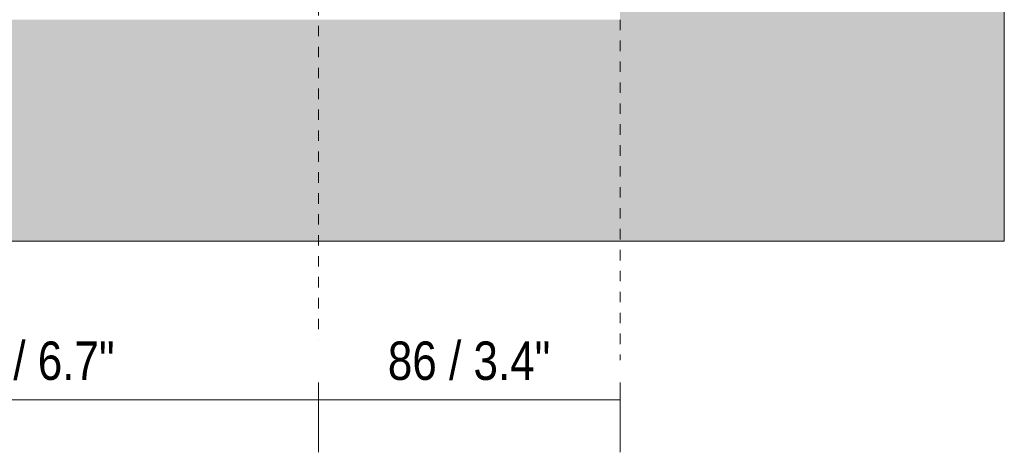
# Model space of a CAD drawing. Header units: millimetres. Extents: x -6861 to -4784, y -1296 to 6808.
# Tile 5 of 16: x -6580 to -6298, y 89 to 214. Entities that reach past the tile are written whole.
import ezdxf

# ---------------------------------------------------------------- set-up
doc = ezdxf.new("R2010")
doc.units = ezdxf.units.MM
doc.linetypes.add('Dash', pattern=[6, 3, -3])
doc.layers.add('A-ANNO-DIMS', color=7, linetype='Dash', lineweight=9, true_color=0xd2d2d2)
doc.layers.add('A-ANNO-DIMS-5', color=7, linetype='Continuous', lineweight=9)
doc.layers.add('A-WALL', color=7, linetype='Continuous', lineweight=9)
doc.styles.add('Arial Narrow', font='ARIALN.TTF', dxfattribs={"height": 11})
doc.dimstyles.new('FARO_-_2_2mm_Arial_Narrow_mm_Inch_Right', dxfattribs={"dimscale": 304.8, "dimtxt": 11.257741, "dimasz": 0, "dimexe": 0.049213, "dimexo": 0.0625, "dimgap": 0.008202, "dimtad": 1, "dimdec": 0, "dimzin": 0, "dimdsep": 46, "dimtxsty": 'Arial Narrow', "dimblk1": 'NONE', "dimblk2": 'NONE', "dimsah": 1, "dimcen": 0.09, "dimadec": 0, "dimazin": 0, "dimtfac": 1, "dimtdec": 4, "dimtix": 1, "dimtmove": 0, "dimatfit": 3, "dimfxl": 0.016404, "dimfxlon": 1, "dimtvp": 1, "dimtolj": 1, "dimtzin": 0, "dimarcsym": 2})

# ---------------------------------------------------------------- blocks, each defined once
blk = doc.blocks.new('DIMBLOCK6-Alzado_PDF')
at = {"layer": 'A-ANNO-DIMS-5', "color": 251, "true_color": 0x5b5b5b, "transparency": 16777216}
for p, q in [((-6664.58, 109.52), (-6664.58, 89.52)), ((-6664.58, 104.52), (-6664.58, 109.52)), ((-6494.4, 109.52), (-6494.4, 89.52)), ((-6494.4, 104.52), (-6494.4, 109.52)), ((-6664.58, 104.52), (-6494.4, 104.52))]:
    blk.add_line(p, q, dxfattribs=at)
at = {"layer": 'A-ANNO-DIMS-5', "color": 0, "transparency": 16777216, "insert": (-6606.29, 121.24), "char_height": 11, "width": 64.3299, "attachment_point": 1, "line_spacing_factor": 0.974696, "style": 'Arial Narrow'}
blk.add_mtext('170 / 6.7"', dxfattribs=at)
blk = doc.blocks.new('_None')
blk = doc.blocks.new('DIMBLOCK7-Alzado_PDF')
at = {"layer": 'A-ANNO-DIMS-5', "color": 251, "true_color": 0x5b5b5b, "transparency": 16777216}
for p, q in [((-6494.4, 109.52), (-6494.4, 89.52)), ((-6494.4, 104.52), (-6494.4, 109.52)), ((-6408, 109.52), (-6408, 89.52)), ((-6408, 104.52), (-6408, 109.52)), ((-6494.4, 104.52), (-6408, 104.52))]:
    blk.add_line(p, q, dxfattribs=at)
at = {"layer": 'A-ANNO-DIMS-5', "color": 0, "transparency": 16777216, "insert": (-6474.52, 121.24), "char_height": 11, "width": 55.9671, "attachment_point": 1, "line_spacing_factor": 0.974696, "style": 'Arial Narrow'}
blk.add_mtext('86 / 3.4"', dxfattribs=at)

msp = doc.modelspace()

# ---------------------------------------------------------------- hatches: boundary and pattern name
at = {"layer": 'A-WALL', "true_color": 0xf7f7f7}
h = msp.add_hatch(color=7, dxfattribs=at)
h.paths.add_polyline_path([(-6298, 150), (-6298, 450), (-6861, 450), (-6861, 150), (-6408, 150)])
h.paths.add_polyline_path([(-6751, 213.5), (-6751, 386.5), (-6408, 386.5), (-6408, 213.5), (-6734.5, 213.5)])

# ---------------------------------------------------------------- linework, layer by layer
at = {"layer": 'A-ANNO-DIMS'}
for p, q in [((-6494.4, 241.74), (-6494.4, 121.74)), ((-6408, 213.5), (-6408, 115.91))]:
    msp.add_line(p, q, dxfattribs=at)
at = {"layer": 'A-WALL', "color": 253, "true_color": 0xaaaaaa}
for p, q in [((-6298, 150), (-6298, 450)), ((-6861, 150), (-6298, 150))]:
    msp.add_line(p, q, dxfattribs=at)

# ---------------------------------------------------------------- dimensions: what is measured, and where the dimension line sits
at = {"layer": 'A-ANNO-DIMS', "color": 251, "linetype": 'Continuous', "true_color": 0x5b5b5b}
for base, p1, p2, override, picture, middle in [((-6494.4, 104.52), (-6664.58, 109.52), (-6494.4, 109.52), {"dimpost": '<>', "dimfxl": 170.18223}, 'DIMBLOCK6-Alzado_PDF', (-6579.49, 114.14)), ((-6408, 104.52), (-6494.4, 109.52), (-6408, 109.52), {"dimpost": '<>', "dimfxl": 86.4}, 'DIMBLOCK7-Alzado_PDF', (-6451.2, 114.14))]:
    dim = msp.add_linear_dim(base=base, p1=p1, p2=p2, dimstyle='FARO_-_2_2mm_Arial_Narrow_mm_Inch_Right', override=override, dxfattribs=at)
    dim.commit()
    dim.dimension.update_dxf_attribs({"geometry": picture, "text_midpoint": middle})

doc.saveas('drawing.dxf')
